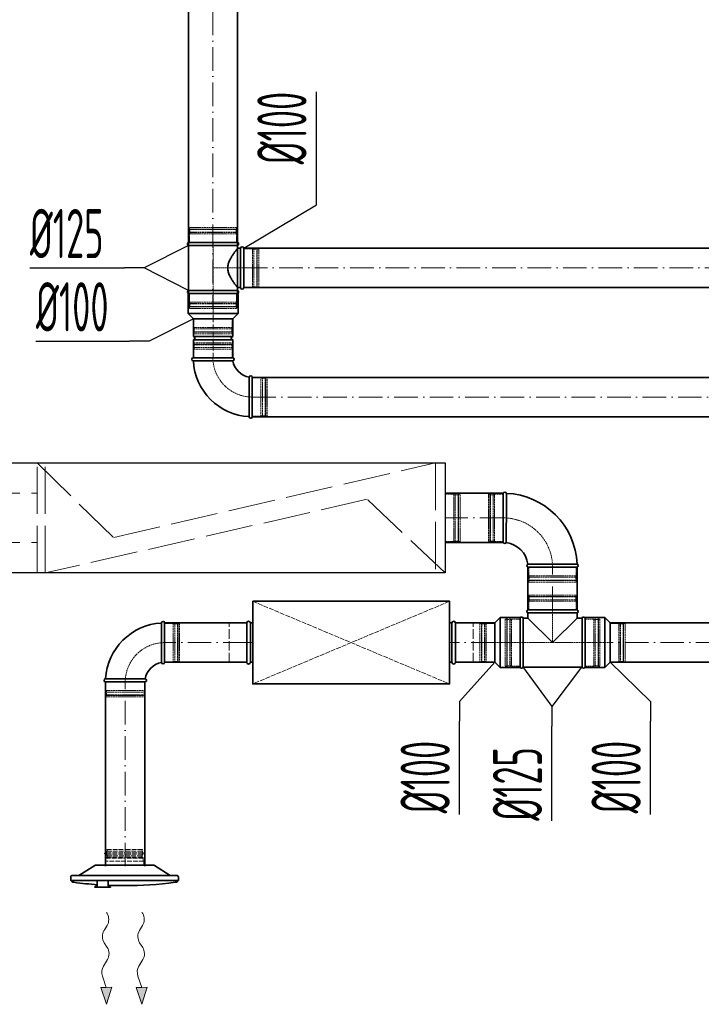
# Model space of a CAD drawing. Header units: millimetres. Extents: x -118717 to 8962, y 22910 to 145283.
# Tile 152 of 193: x -28116 to -26385, y 68382 to 70884. Entities that reach past the tile are written whole.
import ezdxf

# ---------------------------------------------------------------- set-up
doc = ezdxf.new("R2010")
doc.units = ezdxf.units.MM
for name, pattern in [('ACAD_ISO02W100', [15, 12, -3]), ('ACAD_ISO10W100', [18, 12, -3, 0, -3]), ('phl_thick', [0])]:
    doc.linetypes.add(name, pattern=pattern)
for name, color, linetype, lineweight in [('VZT_01 SUP (PŘÍVOD) - OBRYS', 5, 'Continuous', 35), ('VZT_02 SUP (PŘÍVOD) - OSA', 5, 'ACAD_ISO10W100', 5), ('VZT_05 ETA (ODVOD) - OBRYS', 6, 'Continuous', 35), ('VZT_06 ETA (ODVOD) - OSA', 6, 'ACAD_ISO10W100', 5), ('VZT_21 ZAŘÍZENÍ - OBRYS', 1, 'Continuous', 30), ('VZT_22 ZAŘÍZENÍ - DETAIL', 8, 'Continuous', 5), ('VZT_30 DISTRIBUČNÍ PRVKY - OBRYS', 1, 'Continuous', 35), ('VZT_35 TLUMIČE HLUKU - OBRYS', 1, 'Continuous', 35), ('VZT_36 TLUMIČE HLUKU - OSA', 1, 'ACAD_ISO10W100', 5), ('VZT_37 TLUMIČE HLUKU - DETAIL', 8, 'ACAD_ISO02W100', 5), ('VZT_60_KOTY - DIMENZE', 7, 'Continuous', 5)]:
    doc.layers.add(name, color=color, linetype=linetype, lineweight=lineweight)
for name, color, linetype, lineweight, plot in [('VZT_03 SUP (PŘÍVOD) - NETISK', 8, 'ACAD_ISO02W100', 5, False), ('VZT_07 ETA (ODVOD) - NETISK', 8, 'ACAD_ISO02W100', 5, False), ('VZT_34 DISTRIBUČNÍ PRVKY - NETISK', 8, 'ACAD_ISO02W100', 5, False), ('VZT_39 TLUMIČE HLUKU - NETISK', 8, 'ACAD_ISO02W100', 5, False)]:
    doc.layers.add(name, color=color, linetype=linetype, lineweight=lineweight, plot=plot)
doc.styles.add('EVORA_125', font='isocp.shx', dxfattribs={"width": 0.6, "height": 125})

msp = doc.modelspace()

# ---------------------------------------------------------------- linework, layer by layer
at = {"lineweight": 13}
for p, q in [((-27893.5, 68612.6), (-27895.4, 68615.7)), ((-27803.5, 68612.6), (-27805.4, 68615.7))]:
    msp.add_line(p, q, dxfattribs=at)
at = {"color": 0, "lineweight": 13}
for p, q in [((-27901.8, 68569.5), (-27893.6, 68582.5)), ((-27811.8, 68569.5), (-27803.6, 68582.5)), ((-27893.4, 68526.6), (-27901.4, 68538.5)), ((-27803.4, 68526.6), (-27811.4, 68538.5)), ((-27903.4, 68479.1), (-27893, 68495.6)), ((-27813.4, 68479.1), (-27803, 68495.6)), ((-27896, 68425.1), (-27905.7, 68453.7)), ((-27806, 68425.1), (-27815.7, 68453.7)), ((-27909.9, 68424.9), (-27896, 68425.1)), ((-27909.9, 68424.9), (-27895.4, 68382.1)), ((-27882, 68425.2), (-27896, 68425.1)), ((-27895.4, 68382.1), (-27882, 68425.2)), ((-27819.9, 68424.9), (-27806, 68425.1)), ((-27819.9, 68424.9), (-27805.4, 68382.1)), ((-27792, 68425.2), (-27806, 68425.1)), ((-27805.4, 68382.1), (-27792, 68425.2))]:
    msp.add_line(p, q, dxfattribs=at)
for centre, start_param, end_param in [((-27903.2, 68597.8), 0.766537, 2.320574), ((-27813.2, 68597.8), 0.766537, 2.320574), ((-27892.3, 68554.1), 3.908129, 5.516649), ((-27802.3, 68554.1), 3.908129, 5.516649), ((-27902.5, 68511), 0.766537, 2.375056), ((-27812.5, 68511), 0.766537, 2.375056), ((-27893.9, 68463.7), 3.908129, 5.191299), ((-27803.9, 68463.7), 3.908129, 5.191299)]:
    msp.add_ellipse(centre, major_axis=(0.3, -21.5), ratio=0.625, start_param=start_param, end_param=end_param, dxfattribs=at)
for points in [[(-27909.9, 68424.9), (-27882, 68425.2), (-27895.4, 68382.1)], [(-27819.9, 68424.9), (-27792, 68425.2), (-27805.4, 68382.1)]]:
    msp.add_solid(points, dxfattribs=at)
at = {"layer": 'VZT_01 SUP (PŘÍVOD) - OBRYS'}
for p, q in [((-26887.6, 69680.7), (-26887.6, 69555.7)), ((-26825.1, 69493.2), (-26700.1, 69493.2)), ((-26909.1, 69351.2), (-26895.6, 69364.7)), ((-26895.6, 69237.7), (-26895.6, 69364.7)), ((-26845.1, 69364.7), (-26895.6, 69364.7)), ((-26845.1, 69237.7), (-26845.1, 69364.7)), ((-26845.1, 69238.7), (-26845.1, 69363.7)), ((-26837.4, 69363.7), (-26837.4, 69238.7)), ((-26825.1, 69363.7), (-26837.4, 69363.7)), ((-26825.1, 69384.2), (-26700.1, 69384.2)), ((-26825.1, 69376.5), (-26700.1, 69376.5)), ((-26825.1, 69376.5), (-26825.1, 69363.7)), ((-26762.6, 69301.2), (-26825.1, 69363.7)), ((-26700.1, 69363.7), (-26762.6, 69301.2)), ((-26700.1, 69376.5), (-26700.1, 69363.7)), ((-26687.7, 69363.7), (-26700.1, 69363.7)), ((-26687.7, 69363.7), (-26687.7, 69238.7)), ((-26680.1, 69364.7), (-26680.1, 69237.7)), ((-26680.1, 69364.7), (-26629.6, 69364.7)), ((-26680.1, 69363.7), (-26680.1, 69238.7)), ((-26629.6, 69364.7), (-26629.6, 69237.7)), ((-26616.1, 69351.2), (-26629.6, 69364.7)), ((-27755.8, 69351.2), (-27755.8, 69301)), ((-27747.8, 69351.2), (-27747.8, 69251.2)), ((-26909.1, 69251.2), (-26909.1, 69351.2)), ((-26616.1, 69351.2), (-26616.1, 69251.2)), ((-26909.1, 69251.2), (-26895.6, 69237.7)), ((-26845.1, 69237.7), (-26895.6, 69237.7)), ((-26687.7, 69238.7), (-26837.4, 69238.7)), ((-26680.1, 69237.7), (-26629.6, 69237.7)), ((-26616.1, 69251.2), (-26629.6, 69237.7)), ((-27897.8, 69209.2), (-27847.6, 69209.2)), ((-27797.8, 69201.2), (-27897.8, 69201.2))]:
    msp.add_line(p, q, dxfattribs=at)
for points in [[(-27035.6, 69680.7), (-26887.6, 69680.7)], [(-27035.6, 69555.7), (-26887.6, 69555.7)], [(-27747.8, 69351.2), (-27539.1, 69351.2)], [(-27009.1, 69351.2), (-26909.1, 69351.2)], [(-26616.1, 69351.2), (-25617.9, 69351.2)], [(-27747.8, 69251.2), (-27539.1, 69251.2)], [(-27009.1, 69251.2), (-26909.1, 69251.2)], [(-26616.1, 69251.2), (-25617.9, 69251.2)], [(-27897.8, 69202.2), (-27897.8, 68732.8)], [(-27797.8, 69202.2), (-27797.8, 68732.8)]]:
    msp.add_lwpolyline(points, dxfattribs=at)
at = {"layer": 'VZT_01 SUP (PŘÍVOD) - OBRYS', "elevation": 0}
for points in [[(-26825.1, 69493.2), (-26825.1, 69384.2)], [(-26700.1, 69493.2), (-26700.1, 69384.2)]]:
    msp.add_lwpolyline(points, dxfattribs=at)
at = {"layer": 'VZT_01 SUP (PŘÍVOD) - OBRYS'}
for centre, radius, start, end in [((-26883.8, 69679), 4.17, 21.1072, 156.5322), ((-26887.6, 69493.2), 187.5, 2.3607, 87.6393), ((-26883.8, 69557.3), 4.17, 203.4678, 329.7019), ((-26887.6, 69493.2), 62.5, 6.8302, 83.1698), ((-26823.4, 69497), 4.17, 120.2981, 246.5322), ((-26701.7, 69497), 4.17, 293.4678, 68.8928), ((-26841.3, 69362), 4.17, 23.4678, 156.5322), ((-26823.4, 69380.4), 4.17, 113.4678, 246.5322), ((-26701.7, 69380.4), 4.17, 293.4678, 66.5322), ((-26683.9, 69362), 4.17, 23.4678, 156.5322), ((-27747.8, 69201.2), 150, 93.0572, 176.9428), ((-27751.8, 69351.2), 4, 0, 180), ((-27747.8, 69201.2), 50, 99.1478, 170.8522), ((-27751.8, 69251.2), 4, 189.1478, 0), ((-26841.3, 69240.4), 4.17, 203.4678, 336.5322), ((-26683.9, 69240.4), 4.17, 203.4678, 336.5322), ((-27897.8, 69205.2), 4, 90, 270), ((-27797.8, 69205.2), 4, 270, 80.8522)]:
    msp.add_arc(centre, radius, start, end, dxfattribs=at)
for points, knots in [([(-26880.2, 69555.2), (-26880.2, 69555.2), (-26880.2, 69555.3), (-26880.1, 69555.6), (-26880.1, 69555.9), (-26880.1, 69557), (-26880.1, 69557.8), (-26880.1, 69560.9), (-26880.1, 69564.1), (-26880, 69573), (-26880, 69579.1), (-26880, 69593.3), (-26880, 69601.1), (-26879.9, 69617.3), (-26879.9, 69625.5), (-26879.9, 69641.4), (-26879.9, 69648.9), (-26879.9, 69662.1), (-26879.9, 69667.6), (-26879.9, 69674.6), (-26879.9, 69676.8), (-26879.9, 69679.7), (-26879.9, 69680.5), (-26879.9, 69680.5)], [197.067977, 197.067977, 197.067977, 197.067977, 201.792196, 201.792196, 209.190204, 209.190204, 218.040239, 218.040239, 237.760854, 237.760854, 262.206108, 262.206108, 286.831239, 286.831239, 311.323072, 311.323072, 335.946087, 335.946087, 360.704397, 360.704397, 377.088273, 377.088273, 394.105327, 394.105327, 394.105327, 394.105327]), ([(-26825.5, 69500.6), (-26825.5, 69500.6), (-26824, 69500.6), (-26817.8, 69500.7), (-26813.3, 69500.7), (-26801.9, 69500.7), (-26795.1, 69500.8), (-26780.1, 69500.8), (-26772.1, 69500.8), (-26755.7, 69500.8), (-26747.6, 69500.9), (-26732.4, 69500.9), (-26725.4, 69500.9), (-26713.7, 69500.9), (-26708.9, 69500.9), (-26702.3, 69500.9), (-26700.5, 69500.9), (-26700.3, 69500.9), (-26700.2, 69500.9), (-26700.2, 69500.9)], [0, 0, 0, 0, 24.235852, 24.235852, 48.531845, 48.531845, 73.024415, 73.024415, 97.570898, 97.570898, 122.078339, 122.078339, 146.53579, 146.53579, 170.957495, 170.957495, 195.359468, 195.359468, 197.168246, 197.168246, 197.168246, 197.168246]), ([(-27755.8, 69301), (-27755.8, 69294.7), (-27755.8, 69288.4), (-27755.8, 69276.3), (-27755.8, 69270.7), (-27755.7, 69261.2), (-27755.7, 69257.4), (-27755.7, 69252.1), (-27755.7, 69250.7), (-27755.7, 69250.6), (-27755.7, 69250.6), (-27755.7, 69250.6)], [78.71119, 78.71119, 78.71119, 78.71119, 97.804615, 97.804615, 117.523893, 117.523893, 137.264303, 137.264303, 156.831737, 156.831737, 157.874915, 157.874915, 157.874915, 157.874915]), ([(-27797.1, 69209.1), (-27797.1, 69209.1), (-27798.3, 69209.2), (-27802.7, 69209.2), (-27806.2, 69209.2), (-27815.1, 69209.2), (-27820.4, 69209.2), (-27832.4, 69209.2), (-27838.8, 69209.2), (-27846.1, 69209.2), (-27846.9, 69209.2), (-27847.6, 69209.2)], [157.874915, 157.874915, 157.874915, 157.874915, 176.103874, 176.103874, 195.460379, 195.460379, 215.101284, 215.101284, 234.82164, 234.82164, 237.034743, 237.034743, 237.034743, 237.034743])]:
    msp.add_open_spline(points, degree=3, knots=knots, dxfattribs=at)
at = {"layer": 'VZT_02 SUP (PŘÍVOD) - OSA', "ltscale": 5}
for points in [[(-26887.6, 69618.2), (-27035.6, 69618.2)], [(-27539.1, 69301.2), (-27747.8, 69301.2)], [(-26909.1, 69301.2), (-27009.1, 69301.2)], [(-25617.9, 69301.2), (-26616.1, 69301.2)], [(-27847.8, 68732.8), (-27847.8, 69202.2)]]:
    msp.add_lwpolyline(points, dxfattribs=at)
at = {"layer": 'VZT_02 SUP (PŘÍVOD) - OSA', "ltscale": 0.3}
for points in [[(-26762.6, 69493.2), (-26762.6, 69493.2, 0.414214), (-26887.6, 69618.2), (-26887.6, 69618.2)], [(-27847.8, 69201.2), (-27847.8, 69201.2, -0.414214), (-27747.8, 69301.2), (-27747.8, 69301.2)]]:
    msp.add_lwpolyline(points, format="xyb", dxfattribs=at)
at = {"layer": 'VZT_02 SUP (PŘÍVOD) - OSA', "ltscale": 5, "elevation": 0}
msp.add_lwpolyline([(-26762.6, 69384.2), (-26762.6, 69493.2)], dxfattribs=at)
at = {"layer": 'VZT_02 SUP (PŘÍVOD) - OSA', "ltscale": 0.3}
for points in [[(-26762.6, 69384.2), (-26762.6, 69301.2)], [(-26845.1, 69301.2), (-26909.1, 69301.2)], [(-26680.1, 69301.2), (-26616.1, 69301.2)]]:
    msp.add_lwpolyline(points, dxfattribs=at)
at = {"layer": 'VZT_03 SUP (PŘÍVOD) - NETISK', "ltscale": 0.4}
for p, q in [((-26925.6, 69678.2), (-26925.6, 69558.2)), ((-26921.6, 69678.2), (-26925.6, 69678.2)), ((-26921.6, 69678.2), (-26921.6, 69558.2)), ((-26921.1, 69677.2), (-26921.6, 69677.2)), ((-26921.1, 69679.2), (-26921.1, 69557.2)), ((-26920.6, 69679.2), (-26921.1, 69679.2)), ((-26920.6, 69679.2), (-26920.6, 69557.2)), ((-26913.6, 69677.2), (-26920.6, 69677.2)), ((-26913.6, 69679.2), (-26913.6, 69557.2)), ((-26913.1, 69679.2), (-26913.6, 69679.2)), ((-26913.1, 69679.2), (-26913.1, 69557.2)), ((-26909.6, 69677.2), (-26913.1, 69677.2)), ((-26909.6, 69678.2), (-26909.6, 69558.2)), ((-26887.6, 69678.2), (-26909.6, 69678.2)), ((-26921.6, 69558.2), (-26925.6, 69558.2)), ((-26921.1, 69559.2), (-26921.6, 69559.2)), ((-26920.6, 69557.2), (-26921.1, 69557.2)), ((-26913.6, 69559.2), (-26920.6, 69559.2)), ((-26913.1, 69557.2), (-26913.6, 69557.2)), ((-26909.6, 69559.2), (-26913.1, 69559.2)), ((-26887.6, 69558.2), (-26909.6, 69558.2)), ((-26822.6, 69493.2), (-26822.6, 69471.2)), ((-26702.6, 69493.2), (-26702.6, 69471.2)), ((-26823.6, 69467.7), (-26701.6, 69467.7)), ((-26823.6, 69467.7), (-26823.6, 69467.2)), ((-26823.6, 69467.2), (-26701.6, 69467.2)), ((-26822.6, 69471.2), (-26702.6, 69471.2)), ((-26821.6, 69471.2), (-26821.6, 69467.7)), ((-26821.6, 69467.2), (-26821.6, 69460.2)), ((-26703.6, 69471.2), (-26703.6, 69467.7)), ((-26703.6, 69467.2), (-26703.6, 69460.2)), ((-26701.6, 69467.7), (-26701.6, 69467.2)), ((-26823.6, 69460.2), (-26701.6, 69460.2)), ((-26823.6, 69460.2), (-26823.6, 69459.7)), ((-26823.6, 69459.7), (-26701.6, 69459.7)), ((-26822.6, 69459.2), (-26702.6, 69459.2)), ((-26822.6, 69459.2), (-26822.6, 69455.2)), ((-26822.6, 69455.2), (-26702.6, 69455.2)), ((-26821.6, 69459.7), (-26821.6, 69459.2)), ((-26703.6, 69459.7), (-26703.6, 69459.2)), ((-26702.6, 69459.2), (-26702.6, 69455.2)), ((-26701.6, 69460.2), (-26701.6, 69459.7)), ((-26823.6, 69417.7), (-26701.6, 69417.7)), ((-26823.6, 69417.2), (-26823.6, 69417.7)), ((-26823.6, 69417.2), (-26701.6, 69417.2)), ((-26822.6, 69422.2), (-26702.6, 69422.2)), ((-26822.6, 69418.2), (-26822.6, 69422.2)), ((-26822.6, 69418.2), (-26702.6, 69418.2)), ((-26821.6, 69417.7), (-26821.6, 69418.2)), ((-26821.6, 69410.2), (-26821.6, 69417.2)), ((-26703.6, 69417.7), (-26703.6, 69418.2)), ((-26703.6, 69410.2), (-26703.6, 69417.2)), ((-26702.6, 69418.2), (-26702.6, 69422.2)), ((-26701.6, 69417.2), (-26701.6, 69417.7)), ((-26823.6, 69410.2), (-26701.6, 69410.2)), ((-26823.6, 69409.7), (-26823.6, 69410.2)), ((-26823.6, 69409.7), (-26701.6, 69409.7)), ((-26822.6, 69406.2), (-26702.6, 69406.2)), ((-26822.6, 69384.2), (-26822.6, 69406.2)), ((-26821.6, 69406.2), (-26821.6, 69409.7)), ((-26703.6, 69406.2), (-26703.6, 69409.7)), ((-26702.6, 69384.2), (-26702.6, 69406.2)), ((-26701.6, 69409.7), (-26701.6, 69410.2)), ((-26878.6, 69362.2), (-26878.6, 69240.2)), ((-26878.6, 69362.2), (-26878.1, 69362.2)), ((-26878.1, 69362.2), (-26878.1, 69240.2)), ((-26871.1, 69362.2), (-26871.1, 69240.2)), ((-26871.1, 69362.2), (-26870.6, 69362.2)), ((-26870.6, 69362.2), (-26870.6, 69240.2)), ((-26654.6, 69362.2), (-26654.6, 69240.2)), ((-26654.6, 69362.2), (-26654.1, 69362.2)), ((-26654.1, 69362.2), (-26654.1, 69240.2)), ((-26647.1, 69362.2), (-26647.1, 69240.2)), ((-26647.1, 69362.2), (-26646.6, 69362.2)), ((-26646.6, 69362.2), (-26646.6, 69240.2)), ((-27747.8, 69350.2), (-27725.8, 69350.2)), ((-27725.8, 69350.2), (-27725.8, 69252.2)), ((-27725.8, 69349.2), (-27722.3, 69349.2)), ((-27722.3, 69351.2), (-27722.3, 69251.2)), ((-27722.3, 69351.2), (-27721.8, 69351.2)), ((-27721.8, 69351.2), (-27721.8, 69251.2)), ((-27721.8, 69349.2), (-27714.8, 69349.2)), ((-27714.8, 69351.2), (-27714.8, 69251.2)), ((-27714.8, 69351.2), (-27714.3, 69351.2)), ((-27714.3, 69351.2), (-27714.3, 69251.2)), ((-27714.3, 69349.2), (-27713.8, 69349.2)), ((-27713.8, 69350.2), (-27713.8, 69252.2)), ((-27713.8, 69350.2), (-27709.8, 69350.2)), ((-27709.8, 69350.2), (-27709.8, 69252.2)), ((-26947.1, 69350.2), (-26947.1, 69252.2)), ((-26947.1, 69350.2), (-26943.1, 69350.2)), ((-26943.1, 69350.2), (-26943.1, 69252.2)), ((-26943.1, 69349.2), (-26942.6, 69349.2)), ((-26942.6, 69351.2), (-26942.6, 69251.2)), ((-26942.6, 69351.2), (-26942.1, 69351.2)), ((-26942.1, 69351.2), (-26942.1, 69251.2)), ((-26942.1, 69349.2), (-26935.1, 69349.2)), ((-26935.1, 69351.2), (-26935.1, 69251.2)), ((-26935.1, 69351.2), (-26934.6, 69351.2)), ((-26934.6, 69351.2), (-26934.6, 69251.2)), ((-26934.6, 69349.2), (-26931.1, 69349.2)), ((-26931.1, 69350.2), (-26931.1, 69252.2)), ((-26931.1, 69350.2), (-26909.1, 69350.2)), ((-26883.1, 69361.2), (-26883.1, 69241.2)), ((-26883.1, 69361.2), (-26879.1, 69361.2)), ((-26879.1, 69361.2), (-26879.1, 69241.2)), ((-26879.1, 69360.2), (-26878.6, 69360.2)), ((-26878.1, 69360.2), (-26871.1, 69360.2)), ((-26870.6, 69360.2), (-26867.1, 69360.2)), ((-26867.1, 69361.2), (-26867.1, 69241.2)), ((-26867.1, 69361.2), (-26845.1, 69361.2)), ((-26680.1, 69361.2), (-26658.1, 69361.2)), ((-26658.1, 69361.2), (-26658.1, 69241.2)), ((-26658.1, 69360.2), (-26654.6, 69360.2)), ((-26654.1, 69360.2), (-26647.1, 69360.2)), ((-26646.6, 69360.2), (-26646.1, 69360.2)), ((-26646.1, 69361.2), (-26646.1, 69241.2)), ((-26646.1, 69361.2), (-26642.1, 69361.2)), ((-26642.1, 69361.2), (-26642.1, 69241.2)), ((-26594.1, 69350.2), (-26616.1, 69350.2)), ((-26594.1, 69252.2), (-26594.1, 69350.2)), ((-26590.6, 69349.2), (-26594.1, 69349.2)), ((-26590.6, 69251.2), (-26590.6, 69351.2)), ((-26590.1, 69351.2), (-26590.6, 69351.2)), ((-26590.1, 69251.2), (-26590.1, 69351.2)), ((-26583.1, 69349.2), (-26590.1, 69349.2)), ((-26583.1, 69251.2), (-26583.1, 69351.2)), ((-26582.6, 69351.2), (-26583.1, 69351.2)), ((-26582.6, 69251.2), (-26582.6, 69351.2)), ((-26582.1, 69349.2), (-26582.6, 69349.2)), ((-26582.1, 69252.2), (-26582.1, 69350.2)), ((-26578.1, 69350.2), (-26582.1, 69350.2)), ((-26578.1, 69252.2), (-26578.1, 69350.2)), ((-27747.8, 69252.2), (-27725.8, 69252.2)), ((-27725.8, 69253.2), (-27722.3, 69253.2)), ((-27722.3, 69251.2), (-27721.8, 69251.2)), ((-27721.8, 69253.2), (-27714.8, 69253.2)), ((-27714.8, 69251.2), (-27714.3, 69251.2)), ((-27714.3, 69253.2), (-27713.8, 69253.2)), ((-27713.8, 69252.2), (-27709.8, 69252.2)), ((-26947.1, 69252.2), (-26943.1, 69252.2)), ((-26943.1, 69253.2), (-26942.6, 69253.2)), ((-26942.6, 69251.2), (-26942.1, 69251.2)), ((-26942.1, 69253.2), (-26935.1, 69253.2)), ((-26935.1, 69251.2), (-26934.6, 69251.2)), ((-26934.6, 69253.2), (-26931.1, 69253.2)), ((-26931.1, 69252.2), (-26909.1, 69252.2)), ((-26883.1, 69241.2), (-26879.1, 69241.2)), ((-26879.1, 69242.2), (-26878.6, 69242.2)), ((-26878.6, 69240.2), (-26878.1, 69240.2)), ((-26878.1, 69242.2), (-26871.1, 69242.2)), ((-26871.1, 69240.2), (-26870.6, 69240.2)), ((-26870.6, 69242.2), (-26867.1, 69242.2)), ((-26867.1, 69241.2), (-26845.1, 69241.2)), ((-26680.1, 69241.2), (-26658.1, 69241.2)), ((-26658.1, 69242.2), (-26654.6, 69242.2)), ((-26654.6, 69240.2), (-26654.1, 69240.2)), ((-26654.1, 69242.2), (-26647.1, 69242.2)), ((-26647.1, 69240.2), (-26646.6, 69240.2)), ((-26646.6, 69242.2), (-26646.1, 69242.2)), ((-26646.1, 69241.2), (-26642.1, 69241.2)), ((-26594.1, 69252.2), (-26616.1, 69252.2)), ((-26590.6, 69253.2), (-26594.1, 69253.2)), ((-26590.1, 69251.2), (-26590.6, 69251.2)), ((-26583.1, 69253.2), (-26590.1, 69253.2)), ((-26582.6, 69251.2), (-26583.1, 69251.2)), ((-26582.1, 69253.2), (-26582.6, 69253.2)), ((-26578.1, 69252.2), (-26582.1, 69252.2)), ((-27896.8, 69179.2), (-27896.8, 69201.2)), ((-27798.8, 69179.2), (-27798.8, 69201.2)), ((-27897.8, 69175.7), (-27797.8, 69175.7)), ((-27897.8, 69175.2), (-27897.8, 69175.7)), ((-27897.8, 69175.2), (-27797.8, 69175.2)), ((-27897.8, 69168.2), (-27797.8, 69168.2)), ((-27897.8, 69167.7), (-27897.8, 69168.2)), ((-27897.8, 69167.7), (-27797.8, 69167.7)), ((-27896.8, 69179.2), (-27798.8, 69179.2)), ((-27896.8, 69167.2), (-27798.8, 69167.2)), ((-27896.8, 69163.2), (-27896.8, 69167.2)), ((-27896.8, 69163.2), (-27798.8, 69163.2)), ((-27895.8, 69175.7), (-27895.8, 69179.2)), ((-27895.8, 69168.2), (-27895.8, 69175.2)), ((-27895.8, 69167.2), (-27895.8, 69167.7)), ((-27799.8, 69175.7), (-27799.8, 69179.2)), ((-27799.8, 69168.2), (-27799.8, 69175.2)), ((-27799.8, 69167.2), (-27799.8, 69167.7)), ((-27798.8, 69163.2), (-27798.8, 69167.2)), ((-27797.8, 69175.2), (-27797.8, 69175.7)), ((-27797.8, 69167.7), (-27797.8, 69168.2))]:
    msp.add_line(p, q, dxfattribs=at)
msp.add_lwpolyline([(-26680.1, 69301.2), (-26845.1, 69301.2)], dxfattribs=at)
at = {"layer": 'VZT_05 ETA (ODVOD) - OBRYS'}
for p, q in [((-27562.4, 70318.3), (-27687.4, 70318.3)), ((-27562.4, 70310.7), (-27687.4, 70310.7)), ((-27687.4, 70310.7), (-27687.4, 70196)), ((-27562.4, 70310.7), (-27562.4, 70303.3)), ((-27554.9, 70303.3), (-27562.4, 70303.3)), ((-27554.9, 70203.3), (-27554.9, 70303.3)), ((-27546.9, 70203.3), (-27546.9, 70303.3)), ((-27688.4, 70188.3), (-27561.4, 70188.3)), ((-27688.4, 70188.3), (-27688.4, 70137.8)), ((-27687.4, 70196), (-27562.4, 70196)), ((-27562.4, 70188.3), (-27687.4, 70188.3)), ((-27554.9, 70203.3), (-27562.4, 70203.3)), ((-27562.4, 70203.3), (-27562.4, 70196)), ((-27561.4, 70188.3), (-27561.4, 70137.8)), ((-27688.4, 70137.8), (-27561.4, 70137.8)), ((-27674.9, 70124.3), (-27688.4, 70137.8)), ((-27574.9, 70124.3), (-27561.4, 70137.8)), ((-27574.9, 70124.3), (-27674.9, 70124.3)), ((-27674.9, 70078.8), (-27674.9, 70124.3)), ((-27674.9, 70124.3), (-27574.9, 70124.3)), ((-27574.9, 70078.8), (-27574.9, 70124.3)), ((-27574.9, 70078.8), (-27674.9, 70078.8)), ((-27574.9, 70070.8), (-27674.9, 70070.8)), ((-27674.9, 70025.3), (-27674.9, 70070.8)), ((-27574.9, 70025.3), (-27574.9, 70070.8)), ((-27575.1, 70025.3), (-27675.1, 70025.3)), ((-27675.1, 70017.3), (-27625, 70017.3)), ((-27574.9, 70025.3), (-27674.9, 70025.3)), ((-27525.1, 69875.3), (-27525.1, 69975.3)), ((-27533.1, 69875.3), (-27533.1, 69925.5))]:
    msp.add_line(p, q, dxfattribs=at)
for points in [[(-27687.6, 70151.4), (-27687.6, 71715.6)], [(-27562.6, 70151.4), (-27562.6, 71715.6)], [(-25664.3, 70303.3), (-27546.9, 70303.3)], [(-25664.3, 70203.3), (-27546.9, 70203.3)], [(-25596.7, 69975.3), (-27525.1, 69975.3)], [(-25596.7, 69875.3), (-27525.1, 69875.3)]]:
    msp.add_lwpolyline(points, dxfattribs=at)
for centre, radius, start, end in [((-27685.7, 70314.5), 4.17, 113.4678, 246.5322), ((-27564, 70314.5), 4.17, 293.4678, 66.5322), ((-27550.9, 70303.3), 4, 0, 180), ((-27685.7, 70192.2), 4.17, 113.4678, 246.5322), ((-27564, 70192.2), 4.17, 293.4678, 66.5322), ((-27550.9, 70203.3), 4, 180, 0), ((-27674.9, 70074.8), 4, 270, 90), ((-27574.9, 70074.8), 4, 90, 270), ((-27675.1, 70021.3), 4, 90, 270), ((-27525.1, 70025.3), 150, 183.0572, 266.9428), ((-27575.1, 70021.3), 4, 279.1478, 90), ((-27525.1, 70025.3), 50, 189.1478, 260.8522), ((-27529.1, 69975.3), 4, 0, 170.8522), ((-27529.1, 69875.3), 4, 180, 0)]:
    msp.add_arc(centre, radius, start, end, dxfattribs=at)
for points, knots in [([(-27562.4, 70203.3), (-27562.4, 70203.3), (-27562.5, 70203.4), (-27562.7, 70203.7), (-27562.9, 70204), (-27563.5, 70204.7), (-27563.8, 70205.1), (-27564.6, 70206.1), (-27565, 70206.7), (-27566, 70208), (-27566.6, 70208.7), (-27567.8, 70210.3), (-27568.4, 70211.1), (-27569.8, 70212.9), (-27570.5, 70213.9), (-27571.9, 70215.9), (-27572.6, 70216.9), (-27574.1, 70219.1), (-27574.9, 70220.2), (-27576.4, 70222.6), (-27577.2, 70223.9), (-27578.8, 70226.6), (-27579.6, 70227.9), (-27581.1, 70230.8), (-27581.9, 70232.2), (-27584, 70236.8), (-27585.2, 70240), (-27586.5, 70244.9), (-27586.8, 70246.5), (-27587.3, 70249.9), (-27587.4, 70251.6), (-27587.4, 70255), (-27587.3, 70256.7), (-27586.8, 70260.1), (-27586.5, 70261.8), (-27585.2, 70266.7), (-27584, 70269.9), (-27581.9, 70274.4), (-27581.1, 70275.9), (-27579.6, 70278.7), (-27578.8, 70280.1), (-27577.2, 70282.7), (-27576.4, 70284), (-27574.9, 70286.4), (-27574.1, 70287.6), (-27572.6, 70289.7), (-27571.9, 70290.8), (-27570.5, 70292.7), (-27569.8, 70293.7), (-27568.4, 70295.5), (-27567.8, 70296.4), (-27566.6, 70297.9), (-27566, 70298.7), (-27565, 70300), (-27564.6, 70300.6), (-27563.8, 70301.6), (-27563.5, 70302), (-27562.9, 70302.7), (-27562.7, 70302.9), (-27562.5, 70303.2), (-27562.4, 70303.3), (-27562.4, 70303.3)], [80.753728, 80.753728, 80.753728, 80.753728, 85.721109, 85.721109, 90.68849, 90.68849, 95.655871, 95.655871, 100.623252, 100.623252, 105.590633, 105.590633, 110.558015, 110.558015, 115.525396, 115.525396, 120.492777, 120.492777, 125.619612, 125.619612, 130.746447, 130.746447, 135.873281, 135.873281, 141.000116, 141.000116, 151.253786, 151.253786, 156.38062, 156.38062, 161.507455, 161.507455, 166.63429, 166.63429, 171.761125, 171.761125, 182.014794, 182.014794, 187.141629, 187.141629, 192.268464, 192.268464, 197.395298, 197.395298, 202.522133, 202.522133, 207.489514, 207.489514, 212.456896, 212.456896, 217.424277, 217.424277, 222.391658, 222.391658, 227.359039, 227.359039, 232.32642, 232.32642, 237.293801, 237.293801, 242.261183, 242.261183, 242.261183, 242.261183]), ([(-27574.5, 70017.4), (-27574.5, 70017.4), (-27575.6, 70017.4), (-27580.1, 70017.4), (-27583.6, 70017.3), (-27592.4, 70017.3), (-27597.8, 70017.3), (-27609.7, 70017.3), (-27616.2, 70017.3), (-27623.5, 70017.3), (-27624.2, 70017.3), (-27625, 70017.3)], [157.874915, 157.874915, 157.874915, 157.874915, 176.103874, 176.103874, 195.460379, 195.460379, 215.101284, 215.101284, 234.82164, 234.82164, 237.034743, 237.034743, 237.034743, 237.034743]), ([(-27533.1, 69925.5), (-27533.1, 69931.8), (-27533.1, 69938.2), (-27533.1, 69950.2), (-27533.1, 69955.8), (-27533.1, 69965.3), (-27533.1, 69969.1), (-27533.1, 69974.4), (-27533.1, 69975.8), (-27533.1, 69976), (-27533.1, 69976), (-27533.1, 69976)], [78.71119, 78.71119, 78.71119, 78.71119, 97.804615, 97.804615, 117.523893, 117.523893, 137.264303, 137.264303, 156.831737, 156.831737, 157.874915, 157.874915, 157.874915, 157.874915])]:
    msp.add_open_spline(points, degree=3, knots=knots, dxfattribs=at)
at = {"layer": 'VZT_06 ETA (ODVOD) - OSA', "ltscale": 5}
for points in [[(-27625.1, 71715.6), (-27625.1, 70151.4)], [(-27546.9, 70253.3), (-25664.3, 70253.3)], [(-27525.1, 69925.3), (-25596.7, 69925.3)]]:
    msp.add_lwpolyline(points, dxfattribs=at)
at = {"layer": 'VZT_06 ETA (ODVOD) - OSA', "ltscale": 0.3, "elevation": 0}
for points in [[(-27624.9, 70318.3), (-27624.9, 70188.3)], [(-27546.9, 70253.3), (-27624.9, 70253.3)]]:
    msp.add_lwpolyline(points, dxfattribs=at)
at = {"layer": 'VZT_06 ETA (ODVOD) - OSA', "ltscale": 0.3}
msp.add_lwpolyline([(-27624.9, 70188.3), (-27624.9, 70124.3)], dxfattribs=at)
at = {"layer": 'VZT_06 ETA (ODVOD) - OSA', "elevation": 0}
msp.add_lwpolyline([(-27624.9, 70025.3), (-27624.9, 70124.3)], dxfattribs=at)
at = {"layer": 'VZT_06 ETA (ODVOD) - OSA', "ltscale": 0.3}
msp.add_lwpolyline([(-27625.1, 70025.3), (-27625.1, 70025.3, 0.414214), (-27525.1, 69925.3), (-27525.1, 69925.3)], format="xyb", dxfattribs=at)
at = {"layer": 'VZT_07 ETA (ODVOD) - NETISK', "ltscale": 0.4}
for p, q in [((-27563.9, 70351.8), (-27685.9, 70351.8)), ((-27685.9, 70351.3), (-27685.9, 70351.8)), ((-27563.9, 70351.3), (-27685.9, 70351.3)), ((-27563.9, 70344.3), (-27685.9, 70344.3)), ((-27685.9, 70343.8), (-27685.9, 70344.3)), ((-27563.9, 70343.8), (-27685.9, 70343.8)), ((-27564.9, 70356.3), (-27684.9, 70356.3)), ((-27684.9, 70352.3), (-27684.9, 70356.3)), ((-27564.9, 70352.3), (-27684.9, 70352.3)), ((-27564.9, 70340.3), (-27684.9, 70340.3)), ((-27684.9, 70318.3), (-27684.9, 70340.3)), ((-27683.9, 70351.8), (-27683.9, 70352.3)), ((-27683.9, 70344.3), (-27683.9, 70351.3)), ((-27683.9, 70340.3), (-27683.9, 70343.8)), ((-27565.9, 70351.8), (-27565.9, 70352.3)), ((-27565.9, 70344.3), (-27565.9, 70351.3)), ((-27565.9, 70340.3), (-27565.9, 70343.8)), ((-27564.9, 70352.3), (-27564.9, 70356.3)), ((-27564.9, 70318.3), (-27564.9, 70340.3)), ((-27563.9, 70351.3), (-27563.9, 70351.8)), ((-27563.9, 70343.8), (-27563.9, 70344.3)), ((-27546.9, 70302.3), (-27524.9, 70302.3)), ((-27524.9, 70204.3), (-27524.9, 70302.3)), ((-27524.9, 70301.3), (-27521.4, 70301.3)), ((-27521.4, 70203.3), (-27521.4, 70303.3)), ((-27521.4, 70303.3), (-27520.9, 70303.3)), ((-27520.9, 70203.3), (-27520.9, 70303.3)), ((-27520.9, 70301.3), (-27513.9, 70301.3)), ((-27513.9, 70203.3), (-27513.9, 70303.3)), ((-27513.9, 70303.3), (-27513.4, 70303.3)), ((-27513.4, 70203.3), (-27513.4, 70303.3)), ((-27513.4, 70301.3), (-27512.9, 70301.3)), ((-27512.9, 70204.3), (-27512.9, 70302.3)), ((-27512.9, 70302.3), (-27508.9, 70302.3)), ((-27508.9, 70204.3), (-27508.9, 70302.3)), ((-27684.9, 70166.3), (-27684.9, 70188.3)), ((-27564.9, 70166.3), (-27564.9, 70188.3)), ((-27546.9, 70204.3), (-27524.9, 70204.3)), ((-27524.9, 70205.3), (-27521.4, 70205.3)), ((-27521.4, 70203.3), (-27520.9, 70203.3)), ((-27520.9, 70205.3), (-27513.9, 70205.3)), ((-27513.9, 70203.3), (-27513.4, 70203.3)), ((-27513.4, 70205.3), (-27512.9, 70205.3)), ((-27512.9, 70204.3), (-27508.9, 70204.3)), ((-27563.9, 70162.8), (-27685.9, 70162.8)), ((-27685.9, 70162.3), (-27685.9, 70162.8)), ((-27564.9, 70166.3), (-27684.9, 70166.3)), ((-27683.9, 70162.8), (-27683.9, 70166.3)), ((-27565.9, 70162.8), (-27565.9, 70166.3)), ((-27563.9, 70162.3), (-27563.9, 70162.8)), ((-27563.9, 70162.3), (-27685.9, 70162.3)), ((-27563.9, 70155.3), (-27685.9, 70155.3)), ((-27685.9, 70154.8), (-27685.9, 70155.3)), ((-27563.9, 70154.8), (-27685.9, 70154.8)), ((-27564.9, 70154.3), (-27684.9, 70154.3)), ((-27684.9, 70150.3), (-27684.9, 70154.3)), ((-27564.9, 70150.3), (-27684.9, 70150.3)), ((-27683.9, 70155.3), (-27683.9, 70162.3)), ((-27683.9, 70154.3), (-27683.9, 70154.8)), ((-27565.9, 70155.3), (-27565.9, 70162.3)), ((-27565.9, 70154.3), (-27565.9, 70154.8)), ((-27564.9, 70150.3), (-27564.9, 70154.3)), ((-27563.9, 70154.8), (-27563.9, 70155.3)), ((-27673.9, 70102.3), (-27673.9, 70124.3)), ((-27575.9, 70102.3), (-27575.9, 70124.3)), ((-27574.9, 70098.8), (-27674.9, 70098.8)), ((-27674.9, 70098.3), (-27674.9, 70098.8)), ((-27574.9, 70098.3), (-27674.9, 70098.3)), ((-27574.9, 70091.3), (-27674.9, 70091.3)), ((-27674.9, 70090.8), (-27674.9, 70091.3)), ((-27574.9, 70090.8), (-27674.9, 70090.8)), ((-27575.9, 70102.3), (-27673.9, 70102.3)), ((-27575.9, 70090.3), (-27673.9, 70090.3)), ((-27673.9, 70086.3), (-27673.9, 70090.3)), ((-27672.9, 70098.8), (-27672.9, 70102.3)), ((-27672.9, 70091.3), (-27672.9, 70098.3)), ((-27672.9, 70090.3), (-27672.9, 70090.8)), ((-27576.9, 70098.8), (-27576.9, 70102.3)), ((-27576.9, 70091.3), (-27576.9, 70098.3)), ((-27576.9, 70090.3), (-27576.9, 70090.8)), ((-27575.9, 70086.3), (-27575.9, 70090.3)), ((-27574.9, 70098.3), (-27574.9, 70098.8)), ((-27574.9, 70090.8), (-27574.9, 70091.3)), ((-27674.1, 70063.3), (-27576.1, 70063.3)), ((-27674.1, 70063.3), (-27674.1, 70059.3)), ((-27575.9, 70086.3), (-27673.9, 70086.3)), ((-27576.1, 70063.3), (-27576.1, 70059.3)), ((-27675.1, 70058.8), (-27575.1, 70058.8)), ((-27675.1, 70058.8), (-27675.1, 70058.3)), ((-27675.1, 70058.3), (-27575.1, 70058.3)), ((-27675.1, 70051.3), (-27575.1, 70051.3)), ((-27675.1, 70051.3), (-27675.1, 70050.8)), ((-27675.1, 70050.8), (-27575.1, 70050.8)), ((-27674.1, 70059.3), (-27576.1, 70059.3)), ((-27674.1, 70047.3), (-27576.1, 70047.3)), ((-27674.1, 70047.3), (-27674.1, 70025.3)), ((-27673.1, 70059.3), (-27673.1, 70058.8)), ((-27673.1, 70058.3), (-27673.1, 70051.3)), ((-27673.1, 70050.8), (-27673.1, 70047.3)), ((-27577.1, 70059.3), (-27577.1, 70058.8)), ((-27577.1, 70058.3), (-27577.1, 70051.3)), ((-27577.1, 70050.8), (-27577.1, 70047.3)), ((-27576.1, 70047.3), (-27576.1, 70025.3)), ((-27575.1, 70058.8), (-27575.1, 70058.3)), ((-27575.1, 70051.3), (-27575.1, 70050.8)), ((-27525.1, 69974.3), (-27503.1, 69974.3)), ((-27503.1, 69876.3), (-27503.1, 69974.3)), ((-27503.1, 69973.3), (-27499.6, 69973.3)), ((-27499.6, 69875.3), (-27499.6, 69975.3)), ((-27499.6, 69975.3), (-27499.1, 69975.3)), ((-27499.1, 69875.3), (-27499.1, 69975.3)), ((-27499.1, 69973.3), (-27492.1, 69973.3)), ((-27492.1, 69875.3), (-27492.1, 69975.3)), ((-27492.1, 69975.3), (-27491.6, 69975.3)), ((-27491.6, 69875.3), (-27491.6, 69975.3)), ((-27491.6, 69973.3), (-27491.1, 69973.3)), ((-27491.1, 69876.3), (-27491.1, 69974.3)), ((-27491.1, 69974.3), (-27487.1, 69974.3)), ((-27487.1, 69876.3), (-27487.1, 69974.3)), ((-27525.1, 69876.3), (-27503.1, 69876.3)), ((-27503.1, 69877.3), (-27499.6, 69877.3)), ((-27499.6, 69875.3), (-27499.1, 69875.3)), ((-27499.1, 69877.3), (-27492.1, 69877.3)), ((-27492.1, 69875.3), (-27491.6, 69875.3)), ((-27491.6, 69877.3), (-27491.1, 69877.3)), ((-27491.1, 69876.3), (-27487.1, 69876.3)), ((-27035.6, 69678.2), (-27013.6, 69678.2)), ((-27013.6, 69558.2), (-27013.6, 69678.2)), ((-27013.6, 69677.2), (-27010.1, 69677.2)), ((-27010.1, 69557.2), (-27010.1, 69679.2)), ((-27010.1, 69679.2), (-27009.6, 69679.2)), ((-27009.6, 69557.2), (-27009.6, 69679.2)), ((-27009.6, 69677.2), (-27002.6, 69677.2)), ((-27002.6, 69557.2), (-27002.6, 69679.2)), ((-27002.6, 69679.2), (-27002.1, 69679.2)), ((-27002.1, 69557.2), (-27002.1, 69679.2)), ((-27002.1, 69677.2), (-27001.6, 69677.2)), ((-27001.6, 69558.2), (-27001.6, 69678.2)), ((-27001.6, 69678.2), (-26997.6, 69678.2)), ((-26997.6, 69558.2), (-26997.6, 69678.2)), ((-27035.6, 69558.2), (-27013.6, 69558.2)), ((-27013.6, 69559.2), (-27010.1, 69559.2)), ((-27010.1, 69557.2), (-27009.6, 69557.2)), ((-27009.6, 69559.2), (-27002.6, 69559.2)), ((-27002.6, 69557.2), (-27002.1, 69557.2)), ((-27002.1, 69559.2), (-27001.6, 69559.2)), ((-27001.6, 69558.2), (-26997.6, 69558.2))]:
    msp.add_line(p, q, dxfattribs=at)
at = {"layer": 'VZT_21 ZAŘÍZENÍ - OBRYS'}
msp.add_lwpolyline([(-27035.6, 69478.2), (-28535.6, 69478.2), (-28535.6, 69758.2), (-27035.6, 69758.2)], close=True, dxfattribs=at)
at = {"layer": 'VZT_22 ZAŘÍZENÍ - DETAIL', "linetype": 'ACAD_ISO02W100', "lineweight": 5, "ltscale": 10}
for points in [[(-28071.8, 69478.2), (-28071.8, 69758.2)], [(-28071.8, 69758.2), (-27877.2, 69568.1), (-27059.5, 69758.2)], [(-28051.3, 69478.2), (-28051.3, 69758.2)], [(-27059.5, 69758.2), (-27059.5, 69478.2)], [(-28535.6, 69680.7), (-28071.8, 69680.7)], [(-27035.6, 69478.2), (-27233, 69665.4), (-28051.3, 69478.2)], [(-28535.6, 69555.7), (-28071.8, 69555.7)]]:
    msp.add_lwpolyline(points, dxfattribs=at)
at = {"layer": 'VZT_30 DISTRIBUČNÍ PRVKY - OBRYS'}
for points in [[(-27965.6, 68709.6), (-27925.2, 68735, -0.141374), (-27923.2, 68735.6), (-27775.8, 68735.6, -0.141374), (-27773.8, 68735), (-27733.4, 68709.6)], [(-27713, 68696.6), (-27986, 68696.6), (-27986, 68705.7, -0.414214), (-27982.2, 68709.6), (-27716.9, 68709.6, -0.414214), (-27713, 68705.7), (-27713, 68696.6)], [(-27918.8, 68686, -0.015115), (-27978.1, 68692.1), (-27981, 68692.6, -0.36397), (-27983.5, 68695.5), (-27983.5, 68696.6)], [(-27918.8, 68696.6), (-27918.8, 68684.1, -0.267949), (-27919, 68683.8), (-27924.7, 68680.5, 0.267949), (-27924.9, 68680.1), (-27924.9, 68679.4), (-27885.3, 68679.4), (-27885.3, 68680.1, 0.267949), (-27885.5, 68680.5), (-27891.3, 68683.8, -0.267949), (-27891.5, 68684.1), (-27891.5, 68696.6)], [(-27849.5, 68683.6, 0.0327), (-27721, 68692.1), (-27718, 68692.6, 0.36397), (-27715.5, 68695.5), (-27715.5, 68696.6)], [(-27849.5, 68683.6, -0.010645), (-27891.5, 68684.5, -0.010645)]]:
    msp.add_lwpolyline(points, format="xyb", dxfattribs=at)
at = {"layer": 'VZT_34 DISTRIBUČNÍ PRVKY - NETISK'}
for points in [[(-27901.6, 68765.5), (-27895.9, 68766.9, -0.060863), (-27895.3, 68767), (-27849.5, 68767)], [(-27901.6, 68765.5), (-27895.7, 68764, 0.058981), (-27895.1, 68764), (-27849.5, 68764)], [(-27797.4, 68765.5), (-27803.1, 68766.9, 0.060863), (-27803.8, 68767), (-27849.5, 68767)], [(-27797.4, 68765.5), (-27803.3, 68764, -0.058981), (-27804, 68764), (-27849.5, 68764)], [(-27897, 68745.6), (-27897, 68753.4, -0.291473), (-27895.5, 68755.8, -0.291473)], [(-27802, 68745.6), (-27802, 68753.4, 0.291473), (-27803.5, 68755.8, 0.291473)]]:
    msp.add_lwpolyline(points, format="xyb", dxfattribs=at)
for points in [[(-27893.2, 68771.6), (-27894.7, 68775.6), (-27849.5, 68775.6)], [(-27894.2, 68771.4), (-27849.5, 68771.4)], [(-27805.8, 68771.6), (-27804.4, 68775.6), (-27849.5, 68775.6)], [(-27804.8, 68771.4), (-27849.5, 68771.4)], [(-27801, 68735.6), (-27801, 68745.6), (-27898, 68745.6), (-27898, 68735.6)], [(-27897, 68753.4), (-27849.5, 68753.4)], [(-27895.1, 68756.1), (-27849.5, 68756.1)], [(-27893.4, 68759.7), (-27849.5, 68759.7)], [(-27805.6, 68759.7), (-27849.5, 68759.7)], [(-27804, 68756.1), (-27849.5, 68756.1)], [(-27802, 68753.4), (-27849.5, 68753.4)], [(-27801, 68735.6), (-27898, 68735.6)]]:
    msp.add_lwpolyline(points, dxfattribs=at)
for centre, radius, start, end in [((-27885.2, 68766.1), 10.5, 149.7176, 217.8378), ((-27813.9, 68766.1), 10.5, 322.1622, 30.2824), ((-27897.3, 68759.3), 3.88, 297.4993, 6.6735), ((-27801.8, 68759.3), 3.88, 173.3265, 242.5007)]:
    msp.add_arc(centre, radius, start, end, dxfattribs=at)
at = {"layer": 'VZT_35 TLUMIČE HLUKU - OBRYS'}
for p, q in [((-27539.1, 69251.2), (-27539.1, 69351.2)), ((-27009.1, 69251.2), (-27009.1, 69351.2))]:
    msp.add_line(p, q, dxfattribs=at)
msp.add_lwpolyline([(-27524.1, 69406.2), (-27024.1, 69406.2), (-27024.1, 69196.2), (-27524.1, 69196.2)], close=True, dxfattribs=at)
for points in [[(-27530.1, 69251.2), (-27530.1, 69351.2)], [(-27530.1, 69351.2), (-27524.1, 69351.2)], [(-27018.1, 69351.2), (-27024.1, 69351.2)], [(-27018.1, 69251.2), (-27018.1, 69351.2)], [(-27530.1, 69251.2), (-27524.1, 69251.2)], [(-27018.1, 69251.2), (-27024.1, 69251.2)]]:
    msp.add_lwpolyline(points, dxfattribs=at)
for centre, start, end in [((-27534.6, 69351.2), 0, 180), ((-27013.6, 69351.2), 0, 180), ((-27534.6, 69251.2), 180, 0), ((-27013.6, 69251.2), 180, 0)]:
    msp.add_arc(centre, 4.5, start, end, dxfattribs=at)
at = {"layer": 'VZT_36 TLUMIČE HLUKU - OSA', "ltscale": 5}
for points in [[(-27539.1, 69301.2), (-27524.1, 69301.2)], [(-27539.1, 69301.2), (-27524.1, 69301.2)], [(-27539.1, 69301.2), (-27524.1, 69301.2)], [(-27009.1, 69301.2), (-27024.1, 69301.2)]]:
    msp.add_lwpolyline(points, dxfattribs=at)
at = {"layer": 'VZT_37 TLUMIČE HLUKU - DETAIL', "lineweight": 5}
for points in [[(-27524.1, 69406.2), (-27024.1, 69196.2)], [(-27024.1, 69406.2), (-27524.1, 69196.2)]]:
    msp.add_lwpolyline(points, dxfattribs=at)
at = {"layer": 'VZT_39 TLUMIČE HLUKU - NETISK', "ltscale": 2}
for points in [[(-27539.1, 69251.2), (-27584.1, 69251.2), (-27584.1, 69351.2), (-27539.1, 69351.2)], [(-27009.1, 69251.2), (-26964.1, 69251.2), (-26964.1, 69351.2), (-27009.1, 69351.2)]]:
    msp.add_lwpolyline(points, dxfattribs=at)
at = {"layer": 'VZT_60_KOTY - DIMENZE', "linetype": 'ByBlock', "lineweight": -2}
for p, q in [((-27362.4, 70413.4), (-27362.4, 70463.4)), ((-27799.5, 70253.3), (-27849.5, 70253.3)), ((-27787, 70067), (-27837, 70067)), ((-26998.5, 69151.7), (-26998.5, 69101.7)), ((-26764.2, 69139.1), (-26764.2, 69089.1)), ((-26513.5, 69151.7), (-26513.5, 69101.7))]:
    msp.add_line(p, q, dxfattribs=at)
for points in [[(-27362.4, 70463.4), (-27362.4, 70701)], [(-27546.9, 70303.3), (-27362.4, 70413.4)], [(-27687.4, 70310.7), (-27799.5, 70253.3)], [(-28090.1, 70253.3), (-27849.5, 70253.3)], [(-27799.5, 70253.3), (-27799.5, 70253.3)], [(-27799.5, 70253.3), (-27799.5, 70253.3)], [(-27687.4, 70196), (-27799.5, 70253.3)], [(-27674.9, 70124.3), (-27787, 70067)], [(-28074.6, 70067), (-27837, 70067)], [(-27787, 70067), (-27787, 70067)], [(-27787, 70067), (-27787, 70067)], [(-26909.1, 69251.2), (-26998.5, 69151.7)], [(-26616.1, 69251.2), (-26513.5, 69151.7)], [(-26998.5, 68864.2), (-26998.5, 69101.7)], [(-26513.5, 68864.2), (-26513.5, 69101.7)]]:
    msp.add_lwpolyline(points, dxfattribs=at)
at = {"layer": 'VZT_60_KOTY - DIMENZE', "linetype": 'ByBlock', "lineweight": -2, "elevation": 0}
for points in [[(-26838.6, 69240.4), (-26764.2, 69139.1)], [(-26689.3, 69238.7), (-26764.2, 69139.1)], [(-26764.2, 69139.1), (-26764.2, 69139.1)], [(-26764.2, 68848.5), (-26764.2, 69089.1)]]:
    msp.add_lwpolyline(points, dxfattribs=at)

# ---------------------------------------------------------------- texts
at = {"layer": 'VZT_60_KOTY - DIMENZE', "linetype": 'phl_thick', "char_height": 125, "rotation": 90, "style": 'EVORA_125'}
for s, insert, attachment_point in [('%%C100', (-27512.4, 70701), 3), ('%%C125', (-26914.2, 68848.5), 1), ('%%C100', (-27148.5, 69051.7), 3), ('%%C100', (-26663.5, 69051.7), 3)]:
    msp.add_mtext(s, dxfattribs=dict(at, insert=insert, attachment_point=attachment_point))
at = {"layer": 'VZT_60_KOTY - DIMENZE', "linetype": 'phl_thick', "char_height": 125, "attachment_point": 1, "style": 'EVORA_125'}
for s, insert in [('%%C125', (-28090.1, 70403.3)), ('%%C100', (-28074.6, 70217))]:
    msp.add_mtext(s, dxfattribs=dict(at, insert=insert))

doc.saveas('drawing.dxf')
